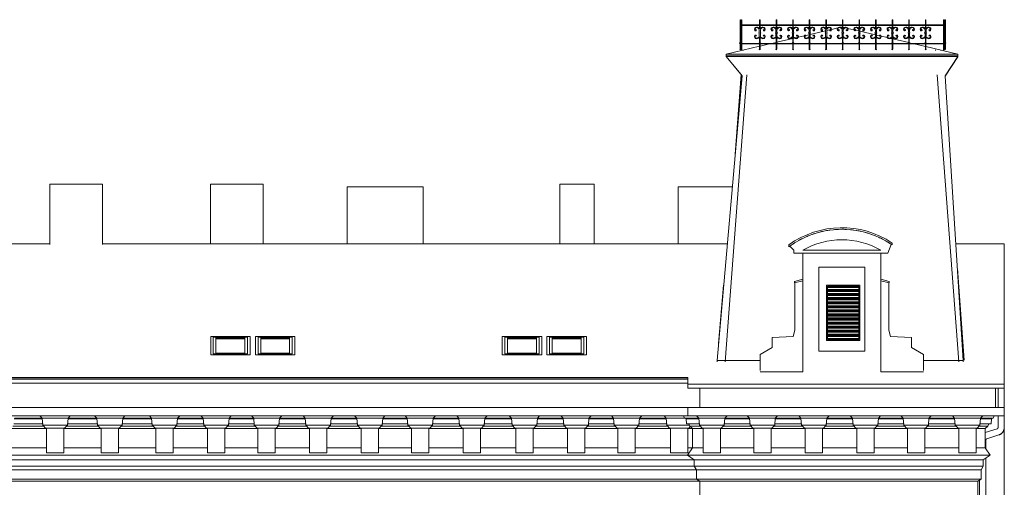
# Model space of a CAD drawing. Header units: metres. Extents: x -1.8 to 41.7, y -0.9 to 24.3.
# Tile 28 of 28: x 21.1 to 39.8, y 15.3 to 24.2. Entities that reach past the tile are written whole.
import ezdxf

# ---------------------------------------------------------------- set-up
doc = ezdxf.new("R2010")
doc.units = ezdxf.units.M
doc.layers.add('AV-STAVBA', color=7, linetype='Continuous', lineweight=18)

# ---------------------------------------------------------------- blocks, each defined once
blk = doc.blocks.new('WI_1_střešní - 750x1150-1468877-Pohled JV')
at = {"layer": 'AV-STAVBA'}
for p, q in [((7.535, 18.209), (7.535, 17.862)), ((8.285, 18.209), (7.535, 18.209)), ((7.585, 17.877), (7.585, 18.194)), ((7.585, 18.194), (8.235, 18.194)), ((8.235, 18.194), (7.585, 18.194)), ((7.585, 18.194), (7.585, 17.877)), ((7.635, 17.892), (7.635, 18.179)), ((7.635, 18.179), (8.185, 18.179)), ((8.185, 18.164), (7.635, 18.164)), ((8.185, 18.179), (8.185, 17.892)), ((8.235, 18.194), (8.235, 17.877)), ((8.235, 17.877), (8.235, 18.194)), ((8.285, 17.862), (8.285, 18.209)), ((7.535, 17.862), (8.285, 17.862)), ((8.235, 17.877), (7.585, 17.877)), ((7.585, 17.877), (8.235, 17.877)), ((8.185, 17.892), (7.635, 17.892))]:
    blk.add_line(p, q, dxfattribs=at)
blk = doc.blocks.new('GM_Detový svod_04 - GM_Detový svod_04-1507001-Pohled JV')
at = {"layer": 'AV-STAVBA'}
for p, q in [((39.647, 17.224), (39.647, 17.174)), ((39.707, 17.224), (39.647, 17.224)), ((39.765, 17.224), (39.707, 17.224)), ((39.767, 17.224), (39.765, 17.224)), ((39.767, 17.174), (39.767, 17.224)), ((39.647, 17.101), (39.647, 16.86)), ((39.767, 16.55), (39.767, 17.101)), ((39.647, 16.7), (39.647, 16.55)), ((39.629, 16.453), (39.405, 16.382)), ((39.433, 16.265), (39.665, 16.339)), ((39.416, 16.076), (39.416, 16.241)), ((39.416, 10.935), (39.416, 15.899)), ((39.296, 15.478), (39.296, 10.935))]:
    blk.add_line(p, q, dxfattribs=at)
at = {"layer": 'AV-STAVBA', "flags": 128}
for points in [[(39.647, 17.174), (39.647, 17.171), (39.647, 17.168), (39.647, 17.164), (39.647, 17.161), (39.647, 17.158), (39.647, 17.154), (39.647, 17.151), (39.647, 17.148), (39.647, 17.144), (39.647, 17.141), (39.647, 17.138), (39.647, 17.135), (39.647, 17.132), (39.647, 17.129), (39.647, 17.126), (39.647, 17.124), (39.647, 17.121), (39.647, 17.118), (39.647, 17.116), (39.647, 17.113), (39.647, 17.111), (39.647, 17.109), (39.647, 17.107), (39.647, 17.105), (39.647, 17.103), (39.647, 17.101)], [(39.767, 17.101), (39.767, 17.103), (39.767, 17.105), (39.767, 17.107), (39.767, 17.109), (39.767, 17.111), (39.767, 17.114), (39.767, 17.116), (39.767, 17.119), (39.767, 17.121), (39.767, 17.124), (39.767, 17.127), (39.767, 17.13), (39.767, 17.132), (39.767, 17.135), (39.767, 17.138), (39.767, 17.142), (39.767, 17.145), (39.767, 17.148), (39.767, 17.151), (39.767, 17.154), (39.767, 17.158), (39.767, 17.161), (39.767, 17.165), (39.767, 17.168), (39.767, 17.171), (39.767, 17.174)], [(39.647, 16.477), (39.647, 16.476), (39.647, 16.475), (39.646, 16.474), (39.646, 16.473), (39.646, 16.472), (39.646, 16.471), (39.646, 16.47), (39.645, 16.469), (39.645, 16.468), (39.645, 16.467), (39.644, 16.466), (39.644, 16.466), (39.643, 16.465), (39.643, 16.464), (39.642, 16.463), (39.642, 16.462), (39.641, 16.461), (39.64, 16.461), (39.64, 16.46), (39.639, 16.459), (39.638, 16.458), (39.638, 16.458), (39.637, 16.457), (39.636, 16.457), (39.635, 16.456), (39.634, 16.456), (39.633, 16.455), (39.633, 16.455), (39.632, 16.454), (39.631, 16.454), (39.63, 16.453), (39.629, 16.453)], [(39.647, 16.477), (39.647, 16.48), (39.647, 16.484), (39.647, 16.487), (39.647, 16.491), (39.647, 16.494), (39.647, 16.497), (39.647, 16.501), (39.647, 16.504), (39.647, 16.507), (39.647, 16.51), (39.647, 16.513), (39.647, 16.516), (39.647, 16.519), (39.647, 16.522), (39.647, 16.525), (39.647, 16.528), (39.647, 16.531), (39.647, 16.533), (39.647, 16.536), (39.647, 16.538), (39.647, 16.54), (39.647, 16.543), (39.647, 16.545), (39.647, 16.547), (39.647, 16.549), (39.647, 16.55)], [(39.665, 16.339), (39.671, 16.341), (39.676, 16.343), (39.682, 16.345), (39.687, 16.348), (39.692, 16.35), (39.697, 16.353), (39.702, 16.356), (39.707, 16.36), (39.711, 16.363), (39.716, 16.367), (39.72, 16.371), (39.724, 16.375), (39.728, 16.379), (39.732, 16.383), (39.736, 16.388), (39.739, 16.392), (39.743, 16.397), (39.746, 16.402), (39.749, 16.407), (39.751, 16.412), (39.754, 16.417), (39.756, 16.423), (39.758, 16.428), (39.76, 16.434), (39.762, 16.439), (39.763, 16.445), (39.764, 16.451), (39.765, 16.456), (39.766, 16.462), (39.766, 16.468), (39.767, 16.474), (39.767, 16.477)], [(39.665, 16.341), (39.67, 16.343), (39.676, 16.345), (39.681, 16.347), (39.686, 16.349), (39.691, 16.352), (39.696, 16.355), (39.701, 16.358), (39.706, 16.361), (39.71, 16.365), (39.715, 16.368), (39.719, 16.372), (39.723, 16.376), (39.727, 16.38), (39.731, 16.385), (39.734, 16.389), (39.738, 16.394), (39.741, 16.398), (39.744, 16.403), (39.747, 16.408), (39.75, 16.413), (39.752, 16.418), (39.754, 16.424), (39.756, 16.429), (39.758, 16.434), (39.76, 16.44), (39.761, 16.445), (39.762, 16.451), (39.763, 16.457), (39.764, 16.462), (39.764, 16.468), (39.765, 16.474), (39.765, 16.477)], [(39.767, 16.55), (39.767, 16.548), (39.767, 16.547), (39.767, 16.545), (39.767, 16.542), (39.767, 16.54), (39.767, 16.538), (39.767, 16.535), (39.767, 16.533), (39.767, 16.53), (39.767, 16.528), (39.767, 16.525), (39.767, 16.522), (39.767, 16.519), (39.767, 16.516), (39.767, 16.513), (39.767, 16.51), (39.767, 16.507), (39.767, 16.504), (39.767, 16.5), (39.767, 16.497), (39.767, 16.494), (39.767, 16.49), (39.767, 16.487), (39.767, 16.484), (39.767, 16.48), (39.767, 16.477)], [(39.416, 16.241), (39.416, 16.242), (39.416, 16.243), (39.416, 16.244), (39.416, 16.245), (39.416, 16.246), (39.417, 16.247), (39.417, 16.248), (39.417, 16.249), (39.417, 16.25), (39.418, 16.251), (39.418, 16.252), (39.419, 16.253), (39.419, 16.254), (39.42, 16.255), (39.42, 16.256), (39.421, 16.256), (39.421, 16.257), (39.422, 16.258), (39.423, 16.259), (39.423, 16.259), (39.424, 16.26), (39.425, 16.261), (39.426, 16.261), (39.427, 16.262), (39.427, 16.262), (39.428, 16.263), (39.429, 16.263), (39.43, 16.264), (39.431, 16.264), (39.432, 16.265), (39.433, 16.265), (39.433, 16.265)]]:
    blk.add_lwpolyline(points, dxfattribs=at)
blk = doc.blocks.new('Railing - BA_Kovaný sloupek_střecha-1527300-Pohled JV')
at = {"layer": 'AV-STAVBA'}
for p, q in [((4.488, 24.3), (4.478, 24.3)), ((4.478, 24.3), (4.478, 24.2)), ((4.478, 24.19), (4.478, 24.128)), ((4.488, 24.2), (4.488, 24.3)), ((4.488, 24.128), (4.488, 24.19)), ((4.419, 24.108), (4.408, 24.112)), ((4.408, 23.988), (4.419, 23.992)), ((4.469, 24.055), (4.465, 24.05)), ((4.465, 24.05), (4.469, 24.045)), ((4.473, 24.055), (4.469, 24.055)), ((4.469, 24.045), (4.473, 24.045)), ((4.473, 24.117), (4.473, 24.055)), ((4.473, 24.045), (4.473, 23.983)), ((4.478, 23.972), (4.478, 23.86)), ((4.488, 23.86), (4.488, 23.972)), ((4.493, 24.055), (4.493, 24.117)), ((4.496, 24.055), (4.493, 24.055)), ((4.493, 23.983), (4.493, 24.045)), ((4.493, 24.045), (4.496, 24.045)), ((4.501, 24.05), (4.496, 24.055)), ((4.496, 24.045), (4.501, 24.05)), ((4.558, 24.112), (4.546, 24.108)), ((4.546, 23.992), (4.558, 23.988)), ((4.474, 23.86), (4.47, 23.855)), ((4.47, 23.855), (4.474, 23.85)), ((4.478, 23.86), (4.474, 23.86)), ((4.478, 23.84), (4.478, 23.75)), ((4.491, 23.86), (4.488, 23.86)), ((4.488, 23.75), (4.488, 23.84)), ((4.496, 23.855), (4.491, 23.86)), ((4.491, 23.85), (4.496, 23.855)), ((4.478, 23.75), (4.472, 23.747)), ((4.472, 23.747), (4.478, 23.741)), ((4.478, 23.741), (4.473, 23.739)), ((4.473, 23.739), (4.483, 23.729)), ((4.483, 23.729), (4.492, 23.739)), ((4.493, 23.747), (4.488, 23.75)), ((4.488, 23.741), (4.493, 23.747)), ((4.492, 23.739), (4.488, 23.741))]:
    blk.add_line(p, q, dxfattribs=at)
for centre, radius, start, end in [((4.42, 24.12), 0.0401, 86.5286, 213.3212), ((4.42, 24.12), 0.0301, 86.5286, 213.3212), ((4.418, 24.089), 0.061, 27.1606, 86.5286), ((4.418, 24.089), 0.071, 33.3985, 86.5286), ((4.547, 24.089), 0.071, 93.4714, 146.6015), ((4.547, 24.089), 0.061, 93.4714, 152.8394), ((4.545, 24.12), 0.0401, 326.6788, 93.4714), ((4.545, 24.12), 0.0301, 326.6788, 93.4714), ((4.42, 23.98), 0.0401, 146.6788, 273.4714), ((4.401, 24.108), 0.0175, 213.3212, 0), ((4.401, 23.992), 0.0175, 0, 146.6788), ((4.42, 23.98), 0.0301, 146.6788, 273.4714), ((4.401, 24.108), 0.0075, 213.3212, 31.6188), ((4.401, 23.992), 0.0075, 328.3812, 146.6788), ((4.418, 24.011), 0.061, 273.4714, 332.8394), ((4.418, 24.011), 0.071, 273.4714, 326.6015), ((4.547, 24.011), 0.071, 213.3985, 266.5286), ((4.547, 24.011), 0.061, 207.1606, 266.5286), ((4.545, 23.98), 0.0401, 266.5286, 33.3212), ((4.545, 23.98), 0.0301, 266.5286, 33.3212), ((4.564, 24.108), 0.0175, 180, 326.6788), ((4.564, 23.992), 0.0175, 33.3212, 180), ((4.564, 24.108), 0.0075, 148.3812, 326.6788), ((4.564, 23.992), 0.0075, 33.3212, 211.6188)]:
    blk.add_arc(centre, radius, start, end, dxfattribs=at)
blk = doc.blocks.new('Railing - BA_Kovaný sloupek_střecha-V1-Pohled JV')
at = {"layer": 'AV-STAVBA'}
for p, q in [((4.824, 24.2), (4.824, 24.3)), ((4.834, 24.3), (4.824, 24.3)), ((4.824, 24.16), (4.824, 24.19)), ((4.834, 24.16), (4.824, 24.16)), ((4.824, 24.16), (4.824, 24.098)), ((4.834, 24.3), (4.834, 24.2)), ((4.834, 24.19), (4.834, 24.16)), ((4.834, 24.098), (4.834, 24.16)), ((4.824, 24.098), (4.824, 24.09)), ((4.824, 24.055), (4.824, 24.091)), ((4.824, 24.09), (4.834, 24.09)), ((4.824, 24.05), (4.824, 24.055)), ((4.834, 24.055), (4.824, 24.055)), ((4.824, 24.045), (4.824, 24.05)), ((4.834, 24.05), (4.824, 24.05)), ((4.824, 24.009), (4.824, 24.045)), ((4.834, 24.045), (4.824, 24.045)), ((4.834, 24.01), (4.824, 24.01)), ((4.824, 24.01), (4.824, 24.002)), ((4.824, 24.002), (4.824, 23.94)), ((4.834, 24.09), (4.834, 24.098)), ((4.834, 24.091), (4.834, 24.055)), ((4.834, 24.055), (4.834, 24.05)), ((4.834, 24.05), (4.834, 24.045)), ((4.834, 24.045), (4.834, 24.009)), ((4.834, 24.002), (4.834, 24.01)), ((4.834, 23.94), (4.834, 24.002)), ((4.824, 23.94), (4.834, 23.94)), ((4.824, 23.86), (4.824, 23.94)), ((4.824, 23.855), (4.824, 23.86)), ((4.834, 23.86), (4.824, 23.86)), ((4.824, 23.85), (4.824, 23.855)), ((4.834, 23.855), (4.824, 23.855)), ((4.824, 23.75), (4.824, 23.84)), ((4.834, 23.94), (4.834, 23.86)), ((4.834, 23.86), (4.834, 23.855)), ((4.834, 23.855), (4.834, 23.85)), ((4.834, 23.84), (4.834, 23.75)), ((4.824, 23.747), (4.824, 23.75)), ((4.834, 23.75), (4.824, 23.75)), ((4.824, 23.741), (4.824, 23.747)), ((4.834, 23.747), (4.824, 23.747)), ((4.824, 23.739), (4.824, 23.741)), ((4.834, 23.741), (4.824, 23.741)), ((4.824, 23.729), (4.824, 23.739)), ((4.834, 23.739), (4.824, 23.739)), ((4.834, 23.729), (4.824, 23.729)), ((4.834, 23.75), (4.834, 23.747)), ((4.834, 23.747), (4.834, 23.741)), ((4.834, 23.741), (4.834, 23.739)), ((4.834, 23.739), (4.834, 23.729))]:
    blk.add_line(p, q, dxfattribs=at)
blk = doc.blocks.new('Railing - BA_Kovaný sloupek_střecha_roh-1531454-Pohled JV')
at = {"layer": 'AV-STAVBA'}
for p, q in [((4.859, 24.3), (4.849, 24.3)), ((4.849, 24.3), (4.849, 24.081)), ((4.859, 24.081), (4.859, 24.3)), ((4.849, 24.081), (4.849, 23.86)), ((4.859, 23.86), (4.859, 24.081)), ((4.845, 23.86), (4.841, 23.855)), ((4.841, 23.855), (4.845, 23.85)), ((4.849, 23.86), (4.845, 23.86)), ((4.845, 23.85), (4.849, 23.85)), ((4.849, 23.85), (4.849, 23.75)), ((4.862, 23.86), (4.859, 23.86)), ((4.859, 23.75), (4.859, 23.85)), ((4.859, 23.85), (4.862, 23.85)), ((4.867, 23.855), (4.862, 23.86)), ((4.862, 23.85), (4.867, 23.855)), ((4.849, 23.75), (4.843, 23.747)), ((4.843, 23.747), (4.849, 23.741)), ((4.849, 23.741), (4.844, 23.739)), ((4.844, 23.739), (4.854, 23.729)), ((4.854, 23.729), (4.863, 23.739)), ((4.864, 23.747), (4.859, 23.75)), ((4.859, 23.741), (4.864, 23.747)), ((4.863, 23.739), (4.859, 23.741))]:
    blk.add_line(p, q, dxfattribs=at)
blk = doc.blocks.new('Railing - BA_Kovaný sloupek_střecha_roh-V2-Pohled JV')
at = {"layer": 'AV-STAVBA'}
for p, q in [((0.982, 24.081), (0.982, 24.3)), ((0.992, 24.3), (0.982, 24.3)), ((0.992, 24.3), (0.992, 24.081)), ((0.982, 23.86), (0.982, 24.081)), ((0.992, 24.081), (0.992, 23.86)), ((0.982, 23.855), (0.982, 23.86)), ((0.982, 23.86), (0.992, 23.86)), ((0.982, 23.85), (0.982, 23.855)), ((0.982, 23.855), (0.992, 23.855)), ((0.982, 23.75), (0.982, 23.85)), ((0.982, 23.85), (0.992, 23.85)), ((0.992, 23.86), (0.992, 23.855)), ((0.992, 23.855), (0.992, 23.85)), ((0.992, 23.85), (0.992, 23.75)), ((0.982, 23.747), (0.982, 23.75)), ((0.982, 23.75), (0.992, 23.75)), ((0.982, 23.741), (0.982, 23.747)), ((0.982, 23.747), (0.992, 23.747)), ((0.982, 23.739), (0.982, 23.741)), ((0.982, 23.741), (0.992, 23.741)), ((0.982, 23.729), (0.982, 23.739)), ((0.982, 23.739), (0.992, 23.739)), ((0.982, 23.729), (0.992, 23.729)), ((0.992, 23.75), (0.992, 23.747)), ((0.992, 23.747), (0.992, 23.741)), ((0.992, 23.741), (0.992, 23.739)), ((0.992, 23.739), (0.992, 23.729))]:
    blk.add_line(p, q, dxfattribs=at)
blk = doc.blocks.new('Railing - BA_Kovaný sloupek_střecha_roh-V3-Pohled JV')
at = {"layer": 'AV-STAVBA'}
for p, q in [((0.967, 24.3), (0.957, 24.3)), ((0.957, 24.3), (0.957, 24.081)), ((0.967, 24.081), (0.967, 24.3)), ((0.957, 24.081), (0.957, 23.86)), ((0.967, 23.86), (0.967, 24.081)), ((0.953, 23.86), (0.949, 23.855)), ((0.949, 23.855), (0.953, 23.85)), ((0.957, 23.86), (0.953, 23.86)), ((0.953, 23.85), (0.957, 23.85)), ((0.957, 23.85), (0.957, 23.75)), ((0.97, 23.86), (0.967, 23.86)), ((0.967, 23.85), (0.97, 23.85)), ((0.967, 23.75), (0.967, 23.85)), ((0.975, 23.855), (0.97, 23.86)), ((0.97, 23.85), (0.975, 23.855)), ((0.957, 23.75), (0.951, 23.747)), ((0.951, 23.747), (0.957, 23.741)), ((0.957, 23.741), (0.952, 23.739)), ((0.952, 23.739), (0.962, 23.729)), ((0.962, 23.729), (0.971, 23.739)), ((0.972, 23.747), (0.967, 23.75)), ((0.967, 23.741), (0.972, 23.747)), ((0.971, 23.739), (0.967, 23.741))]:
    blk.add_line(p, q, dxfattribs=at)
blk = doc.blocks.new('Railing - Railing-1527304-Pohled JV')
at = {"layer": 'AV-STAVBA'}
for p, q in [((34.76, 24.11), (34.76, 24.12)), ((34.76, 24.12), (34.77, 24.12)), ((34.77, 24.11), (34.76, 24.11)), ((34.78, 24.12), (38.632, 24.12)), ((38.632, 24.11), (34.78, 24.11)), ((38.632, 24.12), (38.632, 24.11)), ((34.76, 23.76), (34.76, 23.77)), ((34.76, 23.77), (34.77, 23.77)), ((34.78, 23.77), (38.632, 23.77)), ((38.632, 23.77), (38.632, 23.76)), ((34.77, 23.76), (34.76, 23.76)), ((38.632, 23.76), (34.78, 23.76))]:
    blk.add_line(p, q, dxfattribs=at)
for name, p in [('Railing - BA_Kovaný sloupek_střecha_roh-V3-Pohled JV', (33.788, -0.08)), ('Railing - BA_Kovaný sloupek_střecha_roh-V2-Pohled JV', (33.788, -0.08)), ('Railing - BA_Kovaný sloupek_střecha-1527300-Pohled JV', (30.638, -0.08)), ('Railing - BA_Kovaný sloupek_střecha-1527300-Pohled JV', (30.953, -0.08)), ('Railing - BA_Kovaný sloupek_střecha-1527300-Pohled JV', (31.268, -0.08)), ('Railing - BA_Kovaný sloupek_střecha-1527300-Pohled JV', (31.583, -0.08)), ('Railing - BA_Kovaný sloupek_střecha-1527300-Pohled JV', (31.898, -0.08)), ('Railing - BA_Kovaný sloupek_střecha-1527300-Pohled JV', (32.213, -0.08)), ('Railing - BA_Kovaný sloupek_střecha-1527300-Pohled JV', (32.528, -0.08)), ('Railing - BA_Kovaný sloupek_střecha-1527300-Pohled JV', (32.843, -0.08)), ('Railing - BA_Kovaný sloupek_střecha-1527300-Pohled JV', (33.158, -0.08)), ('Railing - BA_Kovaný sloupek_střecha-1527300-Pohled JV', (33.473, -0.08)), ('Railing - BA_Kovaný sloupek_střecha-1527300-Pohled JV', (33.788, -0.08)), ('Railing - BA_Kovaný sloupek_střecha-V1-Pohled JV', (33.788, -0.08)), ('Railing - BA_Kovaný sloupek_střecha_roh-1531454-Pohled JV', (33.788, -0.08))]:
    blk.add_blockref(name, p)
blk = doc.blocks.new('Střešní římsa - Střešní římsa-1636696-Pohled JV')
at = {"layer": 'AV-STAVBA'}
for p, q in [((21.481, 16.659), (20.955, 16.659)), ((21.44, 16.7), (21.482, 16.658)), ((21.482, 16.658), (21.974, 16.658)), ((21.482, 16.658), (21.494, 16.523)), ((21.974, 16.658), (21.962, 16.523)), ((22.016, 16.7), (21.974, 16.658)), ((22.521, 16.659), (21.975, 16.659)), ((22.48, 16.7), (22.522, 16.658)), ((22.522, 16.658), (23.014, 16.658)), ((22.522, 16.658), (22.534, 16.523)), ((23.014, 16.658), (23.002, 16.523)), ((23.056, 16.7), (23.014, 16.658)), ((23.561, 16.659), (23.015, 16.659)), ((23.52, 16.7), (23.562, 16.658)), ((23.562, 16.658), (24.054, 16.658)), ((23.562, 16.658), (23.574, 16.523)), ((24.054, 16.658), (24.042, 16.523)), ((24.096, 16.7), (24.054, 16.658)), ((24.541, 16.659), (24.055, 16.659)), ((24.5, 16.7), (24.542, 16.658)), ((24.542, 16.658), (25.034, 16.658)), ((24.542, 16.658), (24.554, 16.523)), ((25.034, 16.658), (25.022, 16.523)), ((25.076, 16.7), (25.034, 16.658)), ((25.501, 16.659), (25.035, 16.659)), ((25.46, 16.7), (25.502, 16.658)), ((25.502, 16.658), (25.994, 16.658)), ((25.502, 16.658), (25.514, 16.523)), ((25.994, 16.658), (25.982, 16.523)), ((26.036, 16.7), (25.994, 16.658)), ((26.481, 16.659), (25.995, 16.659)), ((26.44, 16.7), (26.482, 16.658)), ((26.482, 16.658), (26.974, 16.658)), ((26.482, 16.658), (26.494, 16.523)), ((26.974, 16.658), (26.962, 16.523)), ((27.016, 16.7), (26.974, 16.658)), ((27.461, 16.659), (26.975, 16.659)), ((27.42, 16.7), (27.462, 16.658)), ((27.462, 16.658), (27.954, 16.658)), ((27.462, 16.658), (27.474, 16.523)), ((27.954, 16.658), (27.942, 16.523)), ((27.996, 16.7), (27.954, 16.658)), ((28.421, 16.659), (27.955, 16.659)), ((28.38, 16.7), (28.422, 16.658)), ((28.422, 16.658), (28.914, 16.658)), ((28.422, 16.658), (28.434, 16.523)), ((28.914, 16.658), (28.902, 16.523)), ((28.956, 16.7), (28.914, 16.658)), ((29.401, 16.659), (28.915, 16.659)), ((29.36, 16.7), (29.402, 16.658)), ((29.402, 16.658), (29.894, 16.658)), ((29.402, 16.658), (29.414, 16.523)), ((29.894, 16.658), (29.882, 16.523)), ((29.936, 16.7), (29.894, 16.658)), ((30.401, 16.659), (29.895, 16.659)), ((30.36, 16.7), (30.402, 16.658)), ((30.402, 16.658), (30.894, 16.658)), ((30.402, 16.658), (30.414, 16.523)), ((30.894, 16.658), (30.882, 16.523)), ((30.936, 16.7), (30.894, 16.658)), ((31.381, 16.659), (30.895, 16.659)), ((31.34, 16.7), (31.382, 16.658)), ((31.382, 16.658), (31.874, 16.658)), ((31.382, 16.658), (31.394, 16.523)), ((31.874, 16.658), (31.862, 16.523)), ((31.916, 16.7), (31.874, 16.658)), ((32.341, 16.659), (31.875, 16.659)), ((32.3, 16.7), (32.342, 16.658)), ((32.342, 16.658), (32.834, 16.658)), ((32.342, 16.658), (32.354, 16.523)), ((32.834, 16.658), (32.822, 16.523)), ((32.876, 16.7), (32.834, 16.658)), ((33.341, 16.659), (32.835, 16.659)), ((33.3, 16.7), (33.342, 16.658)), ((33.342, 16.658), (33.354, 16.523)), ((33.342, 16.658), (33.691, 16.658)), ((33.688, 16.659), (33.669, 16.7)), ((33.718, 16.642), (33.688, 16.659)), ((33.961, 16.659), (33.688, 16.659)), ((33.92, 16.7), (33.963, 16.658)), ((33.963, 16.658), (34.454, 16.658)), ((33.963, 16.658), (33.975, 16.523)), ((34.454, 16.658), (34.443, 16.523)), ((34.497, 16.7), (34.454, 16.658)), ((34.921, 16.659), (34.456, 16.659)), ((34.88, 16.7), (34.923, 16.658)), ((34.923, 16.658), (35.414, 16.658)), ((34.923, 16.658), (34.935, 16.523)), ((35.414, 16.658), (35.403, 16.523)), ((35.457, 16.7), (35.414, 16.658)), ((35.901, 16.659), (35.416, 16.659)), ((35.86, 16.7), (35.903, 16.658)), ((35.903, 16.658), (36.394, 16.658)), ((35.903, 16.658), (35.915, 16.523)), ((36.394, 16.658), (36.383, 16.523)), ((36.437, 16.7), (36.394, 16.658)), ((36.881, 16.659), (36.396, 16.659)), ((36.84, 16.7), (36.883, 16.658)), ((36.883, 16.658), (37.374, 16.658)), ((36.883, 16.658), (36.895, 16.523)), ((37.374, 16.658), (37.363, 16.523)), ((37.417, 16.7), (37.374, 16.658)), ((37.841, 16.659), (37.376, 16.659)), ((37.8, 16.7), (37.843, 16.658)), ((37.843, 16.658), (38.334, 16.658)), ((37.843, 16.658), (37.855, 16.523)), ((38.334, 16.658), (38.323, 16.523)), ((38.377, 16.7), (38.334, 16.658)), ((38.821, 16.659), (38.336, 16.659)), ((38.78, 16.7), (38.823, 16.658)), ((38.823, 16.658), (39.314, 16.658)), ((38.823, 16.658), (38.835, 16.523)), ((39.314, 16.658), (39.303, 16.523)), ((39.357, 16.7), (39.314, 16.658)), ((39.556, 16.659), (39.316, 16.659)), ((39.525, 16.642), (39.556, 16.659)), ((39.556, 16.659), (39.575, 16.7)), ((21.511, 16.506), (20.925, 16.506)), ((20.944, 16.547), (21.492, 16.547)), ((21.484, 16.642), (20.952, 16.642)), ((21.494, 16.523), (21.962, 16.523)), ((21.494, 16.523), (21.547, 16.47)), ((21.909, 16.47), (21.547, 16.47)), ((21.563, 16.366), (21.563, 16.47)), ((21.893, 16.47), (21.893, 16.366)), ((21.962, 16.523), (21.909, 16.47)), ((22.551, 16.506), (21.945, 16.506)), ((21.964, 16.547), (22.532, 16.547)), ((22.524, 16.642), (21.972, 16.642)), ((22.534, 16.523), (23.002, 16.523)), ((22.534, 16.523), (22.587, 16.47)), ((22.949, 16.47), (22.587, 16.47)), ((22.603, 16.366), (22.603, 16.47)), ((22.933, 16.47), (22.933, 16.366)), ((23.002, 16.523), (22.949, 16.47)), ((23.591, 16.506), (22.985, 16.506)), ((23.004, 16.547), (23.572, 16.547)), ((23.564, 16.642), (23.012, 16.642)), ((23.574, 16.523), (24.042, 16.523)), ((23.574, 16.523), (23.627, 16.47)), ((23.989, 16.47), (23.627, 16.47)), ((23.643, 16.366), (23.643, 16.47)), ((23.973, 16.47), (23.973, 16.366)), ((24.042, 16.523), (23.989, 16.47)), ((24.571, 16.506), (24.025, 16.506)), ((24.044, 16.547), (24.552, 16.547)), ((24.544, 16.642), (24.052, 16.642)), ((24.554, 16.523), (25.022, 16.523)), ((24.554, 16.523), (24.607, 16.47)), ((24.969, 16.47), (24.607, 16.47)), ((24.623, 16.366), (24.623, 16.47)), ((24.953, 16.47), (24.953, 16.366)), ((25.022, 16.523), (24.969, 16.47)), ((25.531, 16.506), (25.005, 16.506)), ((25.024, 16.547), (25.512, 16.547)), ((25.504, 16.642), (25.032, 16.642)), ((25.514, 16.523), (25.982, 16.523)), ((25.514, 16.523), (25.567, 16.47)), ((25.929, 16.47), (25.567, 16.47)), ((25.583, 16.366), (25.583, 16.47)), ((25.913, 16.47), (25.913, 16.366)), ((25.982, 16.523), (25.929, 16.47)), ((26.511, 16.506), (25.965, 16.506)), ((25.984, 16.547), (26.492, 16.547)), ((26.484, 16.642), (25.992, 16.642)), ((26.494, 16.523), (26.962, 16.523)), ((26.494, 16.523), (26.547, 16.47)), ((26.909, 16.47), (26.547, 16.47)), ((26.563, 16.366), (26.563, 16.47)), ((26.893, 16.47), (26.893, 16.366)), ((26.962, 16.523), (26.909, 16.47)), ((27.491, 16.506), (26.945, 16.506)), ((26.964, 16.547), (27.472, 16.547)), ((27.464, 16.642), (26.972, 16.642)), ((27.474, 16.523), (27.942, 16.523)), ((27.474, 16.523), (27.527, 16.47)), ((27.889, 16.47), (27.527, 16.47)), ((27.543, 16.366), (27.543, 16.47)), ((27.873, 16.47), (27.873, 16.366)), ((27.942, 16.523), (27.889, 16.47)), ((28.451, 16.506), (27.925, 16.506)), ((27.944, 16.547), (28.432, 16.547)), ((28.424, 16.642), (27.952, 16.642)), ((28.434, 16.523), (28.902, 16.523)), ((28.434, 16.523), (28.487, 16.47)), ((28.849, 16.47), (28.487, 16.47)), ((28.503, 16.366), (28.503, 16.47)), ((28.833, 16.47), (28.833, 16.366)), ((28.902, 16.523), (28.849, 16.47)), ((29.431, 16.506), (28.885, 16.506)), ((28.904, 16.547), (29.412, 16.547)), ((29.404, 16.642), (28.912, 16.642)), ((29.414, 16.523), (29.882, 16.523)), ((29.414, 16.523), (29.467, 16.47)), ((29.829, 16.47), (29.467, 16.47)), ((29.483, 16.366), (29.483, 16.47)), ((29.813, 16.47), (29.813, 16.366)), ((29.882, 16.523), (29.829, 16.47)), ((30.431, 16.506), (29.865, 16.506)), ((29.884, 16.547), (30.412, 16.547)), ((30.404, 16.642), (29.892, 16.642)), ((30.414, 16.523), (30.882, 16.523)), ((30.414, 16.523), (30.467, 16.47)), ((30.829, 16.47), (30.467, 16.47)), ((30.483, 16.366), (30.483, 16.47)), ((30.813, 16.47), (30.813, 16.366)), ((30.882, 16.523), (30.829, 16.47)), ((31.411, 16.506), (30.865, 16.506)), ((30.884, 16.547), (31.392, 16.547)), ((31.384, 16.642), (30.892, 16.642)), ((31.394, 16.523), (31.862, 16.523)), ((31.394, 16.523), (31.447, 16.47)), ((31.809, 16.47), (31.447, 16.47)), ((31.463, 16.366), (31.463, 16.47)), ((31.793, 16.47), (31.793, 16.366)), ((31.862, 16.523), (31.809, 16.47)), ((32.371, 16.506), (31.845, 16.506)), ((31.864, 16.547), (32.352, 16.547)), ((32.344, 16.642), (31.872, 16.642)), ((32.354, 16.523), (32.822, 16.523)), ((32.354, 16.523), (32.407, 16.47)), ((32.769, 16.47), (32.407, 16.47)), ((32.423, 16.366), (32.423, 16.47)), ((32.753, 16.47), (32.753, 16.366)), ((32.822, 16.523), (32.769, 16.47)), ((33.371, 16.506), (32.805, 16.506)), ((32.824, 16.547), (33.352, 16.547)), ((33.344, 16.642), (32.832, 16.642)), ((33.354, 16.523), (33.783, 16.523)), ((33.354, 16.523), (33.407, 16.47)), ((33.769, 16.47), (33.407, 16.47)), ((33.423, 16.366), (33.423, 16.47)), ((33.727, 16.547), (33.718, 16.642)), ((33.964, 16.642), (33.718, 16.642)), ((33.727, 16.547), (33.972, 16.547)), ((33.753, 16.47), (33.753, 16.366)), ((33.798, 16.499), (33.769, 16.47)), ((33.791, 16.506), (33.772, 16.547)), ((33.839, 16.458), (33.791, 16.506)), ((33.991, 16.506), (33.791, 16.506)), ((33.975, 16.523), (34.443, 16.523)), ((33.975, 16.523), (34.028, 16.47)), ((34.389, 16.47), (34.028, 16.47)), ((34.044, 16.366), (34.044, 16.47)), ((34.374, 16.47), (34.374, 16.366)), ((34.443, 16.523), (34.389, 16.47)), ((34.951, 16.506), (34.426, 16.506)), ((34.445, 16.547), (34.932, 16.547)), ((34.924, 16.642), (34.453, 16.642)), ((34.935, 16.523), (35.403, 16.523)), ((34.935, 16.523), (34.988, 16.47)), ((35.349, 16.47), (34.988, 16.47)), ((35.004, 16.366), (35.004, 16.47)), ((35.334, 16.47), (35.334, 16.366)), ((35.403, 16.523), (35.349, 16.47)), ((35.931, 16.506), (35.386, 16.506)), ((35.405, 16.547), (35.912, 16.547)), ((35.904, 16.642), (35.413, 16.642)), ((35.915, 16.523), (36.383, 16.523)), ((35.915, 16.523), (35.968, 16.47)), ((36.329, 16.47), (35.968, 16.47)), ((35.984, 16.366), (35.984, 16.47)), ((36.314, 16.47), (36.314, 16.366)), ((36.383, 16.523), (36.329, 16.47)), ((36.911, 16.506), (36.366, 16.506)), ((36.385, 16.547), (36.892, 16.547)), ((36.884, 16.642), (36.393, 16.642)), ((36.895, 16.523), (37.363, 16.523)), ((36.895, 16.523), (36.948, 16.47)), ((37.309, 16.47), (36.948, 16.47)), ((36.964, 16.366), (36.964, 16.47)), ((37.294, 16.47), (37.294, 16.366)), ((37.363, 16.523), (37.309, 16.47)), ((37.871, 16.506), (37.346, 16.506)), ((37.365, 16.547), (37.852, 16.547)), ((37.844, 16.642), (37.373, 16.642)), ((37.855, 16.523), (38.323, 16.523)), ((37.855, 16.523), (37.908, 16.47)), ((38.269, 16.47), (37.908, 16.47)), ((37.924, 16.366), (37.924, 16.47)), ((38.254, 16.47), (38.254, 16.366)), ((38.323, 16.523), (38.269, 16.47)), ((38.851, 16.506), (38.306, 16.506)), ((38.325, 16.547), (38.832, 16.547)), ((38.824, 16.642), (38.333, 16.642)), ((38.835, 16.523), (39.303, 16.523)), ((38.835, 16.523), (38.888, 16.47)), ((39.249, 16.47), (38.888, 16.47)), ((38.904, 16.366), (38.904, 16.47)), ((39.234, 16.47), (39.234, 16.366)), ((39.303, 16.523), (39.249, 16.47)), ((39.453, 16.506), (39.286, 16.506)), ((39.305, 16.547), (39.517, 16.547)), ((39.525, 16.642), (39.313, 16.642)), ((39.405, 16.458), (39.453, 16.506)), ((39.453, 16.506), (39.472, 16.547)), ((39.517, 16.547), (39.525, 16.642)), ((21.563, 16.458), (20.873, 16.458)), ((21.563, 16.366), (21.563, 16.313)), ((21.563, 16.191), (21.563, 16.313)), ((22.603, 16.458), (21.893, 16.458)), ((21.893, 16.313), (21.893, 16.366)), ((21.893, 16.313), (21.893, 16.191)), ((22.603, 16.366), (22.603, 16.313)), ((22.603, 16.191), (22.603, 16.313)), ((23.643, 16.458), (22.933, 16.458)), ((22.933, 16.313), (22.933, 16.366)), ((22.933, 16.313), (22.933, 16.191)), ((23.643, 16.366), (23.643, 16.313)), ((23.643, 16.191), (23.643, 16.313)), ((24.623, 16.458), (23.973, 16.458)), ((23.973, 16.313), (23.973, 16.366)), ((23.973, 16.313), (23.973, 16.191)), ((24.623, 16.366), (24.623, 16.313)), ((24.623, 16.191), (24.623, 16.313)), ((25.583, 16.458), (24.953, 16.458)), ((24.953, 16.313), (24.953, 16.366)), ((24.953, 16.313), (24.953, 16.191)), ((25.583, 16.366), (25.583, 16.313)), ((25.583, 16.191), (25.583, 16.313)), ((26.563, 16.458), (25.913, 16.458)), ((25.913, 16.313), (25.913, 16.366)), ((25.913, 16.313), (25.913, 16.191)), ((26.563, 16.366), (26.563, 16.313)), ((26.563, 16.191), (26.563, 16.313)), ((27.543, 16.458), (26.893, 16.458)), ((26.893, 16.313), (26.893, 16.366)), ((26.893, 16.313), (26.893, 16.191)), ((27.543, 16.366), (27.543, 16.313)), ((27.543, 16.191), (27.543, 16.313)), ((28.503, 16.458), (27.873, 16.458)), ((27.873, 16.313), (27.873, 16.366)), ((27.873, 16.313), (27.873, 16.191)), ((28.503, 16.366), (28.503, 16.313)), ((28.503, 16.191), (28.503, 16.313)), ((29.483, 16.458), (28.833, 16.458)), ((28.833, 16.313), (28.833, 16.366)), ((28.833, 16.313), (28.833, 16.191)), ((29.483, 16.366), (29.483, 16.313)), ((29.483, 16.191), (29.483, 16.313)), ((30.483, 16.458), (29.813, 16.458)), ((29.813, 16.313), (29.813, 16.366)), ((29.813, 16.313), (29.813, 16.191)), ((30.483, 16.366), (30.483, 16.313)), ((30.483, 16.191), (30.483, 16.313)), ((31.463, 16.458), (30.813, 16.458)), ((30.813, 16.313), (30.813, 16.366)), ((30.813, 16.313), (30.813, 16.191)), ((31.463, 16.366), (31.463, 16.313)), ((31.463, 16.191), (31.463, 16.313)), ((32.423, 16.458), (31.793, 16.458)), ((31.793, 16.313), (31.793, 16.366)), ((31.793, 16.313), (31.793, 16.191)), ((32.423, 16.366), (32.423, 16.313)), ((32.423, 16.191), (32.423, 16.313)), ((33.423, 16.458), (32.753, 16.458)), ((32.753, 16.313), (32.753, 16.366)), ((32.753, 16.313), (32.753, 16.191)), ((33.423, 16.366), (33.423, 16.313)), ((33.423, 16.191), (33.423, 16.313)), ((33.839, 16.458), (33.753, 16.458)), ((33.753, 16.313), (33.753, 16.366)), ((33.753, 16.313), (33.753, 16.191)), ((33.839, 16.091), (33.839, 16.458)), ((34.044, 16.458), (33.839, 16.458)), ((34.044, 16.366), (34.044, 16.313)), ((34.044, 16.191), (34.044, 16.313)), ((35.004, 16.458), (34.374, 16.458)), ((34.374, 16.313), (34.374, 16.366)), ((34.374, 16.313), (34.374, 16.191)), ((35.004, 16.366), (35.004, 16.313)), ((35.004, 16.191), (35.004, 16.313)), ((35.984, 16.458), (35.334, 16.458)), ((35.334, 16.313), (35.334, 16.366)), ((35.334, 16.313), (35.334, 16.191)), ((35.984, 16.366), (35.984, 16.313)), ((35.984, 16.191), (35.984, 16.313)), ((36.964, 16.458), (36.314, 16.458)), ((36.314, 16.313), (36.314, 16.366)), ((36.314, 16.313), (36.314, 16.191)), ((36.964, 16.366), (36.964, 16.313)), ((36.964, 16.191), (36.964, 16.313)), ((37.924, 16.458), (37.294, 16.458)), ((37.294, 16.313), (37.294, 16.366)), ((37.294, 16.313), (37.294, 16.191)), ((37.924, 16.366), (37.924, 16.313)), ((37.924, 16.191), (37.924, 16.313)), ((38.904, 16.458), (38.254, 16.458)), ((38.254, 16.313), (38.254, 16.366)), ((38.254, 16.313), (38.254, 16.191)), ((38.904, 16.366), (38.904, 16.313)), ((38.904, 16.191), (38.904, 16.313)), ((39.405, 16.458), (39.234, 16.458)), ((39.234, 16.313), (39.234, 16.366)), ((39.234, 16.313), (39.234, 16.191)), ((39.405, 16.091), (39.405, 16.458)), ((21.563, 16.071), (21.563, 16.191)), ((21.893, 16.191), (21.893, 16.071)), ((22.603, 16.071), (22.603, 16.191)), ((22.933, 16.191), (22.933, 16.071)), ((23.643, 16.071), (23.643, 16.191)), ((23.973, 16.191), (23.973, 16.071)), ((24.623, 16.071), (24.623, 16.191)), ((24.953, 16.191), (24.953, 16.071)), ((25.583, 16.071), (25.583, 16.191)), ((25.913, 16.191), (25.913, 16.071)), ((26.563, 16.071), (26.563, 16.191)), ((26.893, 16.191), (26.893, 16.071)), ((27.543, 16.071), (27.543, 16.191)), ((27.873, 16.191), (27.873, 16.071)), ((28.503, 16.071), (28.503, 16.191)), ((28.833, 16.191), (28.833, 16.071)), ((29.483, 16.071), (29.483, 16.191)), ((29.813, 16.191), (29.813, 16.071)), ((30.483, 16.071), (30.483, 16.191)), ((30.813, 16.191), (30.813, 16.071)), ((31.463, 16.071), (31.463, 16.191)), ((31.793, 16.191), (31.793, 16.071)), ((32.423, 16.071), (32.423, 16.191)), ((32.753, 16.191), (32.753, 16.071)), ((33.423, 16.071), (33.423, 16.191)), ((33.753, 16.191), (33.753, 16.071)), ((34.044, 16.071), (34.044, 16.191)), ((34.374, 16.191), (34.374, 16.071)), ((35.004, 16.071), (35.004, 16.191)), ((35.334, 16.191), (35.334, 16.071)), ((35.984, 16.071), (35.984, 16.191)), ((36.314, 16.191), (36.314, 16.071)), ((36.964, 16.071), (36.964, 16.191)), ((37.294, 16.191), (37.294, 16.071)), ((37.924, 16.071), (37.924, 16.191)), ((38.254, 16.191), (38.254, 16.071)), ((38.904, 16.071), (38.904, 16.191)), ((39.234, 16.191), (39.234, 16.071)), ((5.679, 15.957), (33.745, 15.957)), ((21.563, 16.091), (20.873, 16.091)), ((21.563, 16.071), (21.563, 15.996)), ((21.563, 15.996), (21.893, 15.996)), ((21.893, 15.996), (21.563, 15.996)), ((22.603, 16.091), (21.893, 16.091)), ((21.893, 15.996), (21.893, 16.071)), ((22.603, 16.071), (22.603, 15.996)), ((22.603, 15.996), (22.933, 15.996)), ((22.933, 15.996), (22.603, 15.996)), ((23.643, 16.091), (22.933, 16.091)), ((22.933, 15.996), (22.933, 16.071)), ((23.643, 16.071), (23.643, 15.996)), ((23.643, 15.996), (23.973, 15.996)), ((23.973, 15.996), (23.643, 15.996)), ((24.623, 16.091), (23.973, 16.091)), ((23.973, 15.996), (23.973, 16.071)), ((24.623, 16.071), (24.623, 15.996)), ((24.623, 15.996), (24.953, 15.996)), ((24.953, 15.996), (24.623, 15.996)), ((25.583, 16.091), (24.953, 16.091)), ((24.953, 15.996), (24.953, 16.071)), ((25.583, 16.071), (25.583, 15.996)), ((25.583, 15.996), (25.913, 15.996)), ((25.913, 15.996), (25.583, 15.996)), ((26.563, 16.091), (25.913, 16.091)), ((25.913, 15.996), (25.913, 16.071)), ((26.563, 16.071), (26.563, 15.996)), ((26.563, 15.996), (26.893, 15.996)), ((26.893, 15.996), (26.563, 15.996)), ((27.543, 16.091), (26.893, 16.091)), ((26.893, 15.996), (26.893, 16.071)), ((27.543, 16.071), (27.543, 15.996)), ((27.543, 15.996), (27.873, 15.996)), ((27.873, 15.996), (27.543, 15.996)), ((28.503, 16.091), (27.873, 16.091)), ((27.873, 15.996), (27.873, 16.071)), ((28.503, 16.071), (28.503, 15.996)), ((28.503, 15.996), (28.833, 15.996)), ((28.833, 15.996), (28.503, 15.996)), ((29.483, 16.091), (28.833, 16.091)), ((28.833, 15.996), (28.833, 16.071)), ((29.483, 16.071), (29.483, 15.996)), ((29.483, 15.996), (29.813, 15.996)), ((29.813, 15.996), (29.483, 15.996)), ((30.483, 16.091), (29.813, 16.091)), ((29.813, 15.996), (29.813, 16.071)), ((30.483, 16.071), (30.483, 15.996)), ((30.483, 15.996), (30.813, 15.996)), ((30.813, 15.996), (30.483, 15.996)), ((31.463, 16.091), (30.813, 16.091)), ((30.813, 15.996), (30.813, 16.071)), ((31.463, 16.071), (31.463, 15.996)), ((31.463, 15.996), (31.793, 15.996)), ((31.793, 15.996), (31.463, 15.996)), ((32.423, 16.091), (31.793, 16.091)), ((31.793, 15.996), (31.793, 16.071)), ((32.423, 16.071), (32.423, 15.996)), ((32.423, 15.996), (32.753, 15.996)), ((32.753, 15.996), (32.423, 15.996)), ((33.423, 16.091), (32.753, 16.091)), ((32.753, 15.996), (32.753, 16.071)), ((33.423, 16.071), (33.423, 15.996)), ((33.423, 15.996), (33.753, 15.996)), ((33.753, 15.996), (33.423, 15.996)), ((33.745, 15.957), (33.839, 16.091)), ((33.876, 15.866), (33.745, 15.957)), ((33.745, 15.957), (39.499, 15.957)), ((33.839, 16.091), (33.753, 16.091)), ((33.753, 15.996), (33.753, 16.071)), ((34.044, 16.091), (33.839, 16.091)), ((34.044, 16.071), (34.044, 15.996)), ((34.044, 15.996), (34.374, 15.996)), ((34.374, 15.996), (34.044, 15.996)), ((35.004, 16.091), (34.374, 16.091)), ((34.374, 15.996), (34.374, 16.071)), ((35.004, 16.071), (35.004, 15.996)), ((35.004, 15.996), (35.334, 15.996)), ((35.334, 15.996), (35.004, 15.996)), ((35.984, 16.091), (35.334, 16.091)), ((35.334, 15.996), (35.334, 16.071)), ((35.984, 16.071), (35.984, 15.996)), ((35.984, 15.996), (36.314, 15.996)), ((36.314, 15.996), (35.984, 15.996)), ((36.964, 16.091), (36.314, 16.091)), ((36.314, 15.996), (36.314, 16.071)), ((36.964, 16.071), (36.964, 15.996)), ((36.964, 15.996), (37.294, 15.996)), ((37.294, 15.996), (36.964, 15.996)), ((37.924, 16.091), (37.294, 16.091)), ((37.294, 15.996), (37.294, 16.071)), ((37.924, 16.071), (37.924, 15.996)), ((37.924, 15.996), (38.254, 15.996)), ((38.254, 15.996), (37.924, 15.996)), ((38.904, 16.091), (38.254, 16.091)), ((38.254, 15.996), (38.254, 16.071)), ((38.904, 16.071), (38.904, 15.996)), ((38.904, 15.996), (39.234, 15.996)), ((39.234, 15.996), (38.904, 15.996)), ((39.405, 16.091), (39.234, 16.091)), ((39.234, 15.996), (39.234, 16.071)), ((39.368, 15.866), (39.499, 15.957)), ((39.499, 15.957), (39.405, 16.091)), ((33.876, 15.866), (5.548, 15.866)), ((33.876, 15.746), (5.548, 15.746)), ((33.876, 15.746), (33.876, 15.866)), ((39.368, 15.866), (33.876, 15.866)), ((33.916, 15.676), (33.876, 15.746)), ((39.368, 15.746), (33.876, 15.746)), ((39.328, 15.676), (39.368, 15.746)), ((39.368, 15.746), (39.368, 15.866)), ((33.916, 15.676), (5.508, 15.676)), ((33.916, 15.496), (33.916, 15.676)), ((39.328, 15.676), (33.916, 15.676)), ((39.328, 15.496), (39.328, 15.676)), ((33.979, 15.46), (5.445, 15.46)), ((33.916, 15.496), (5.508, 15.496)), ((33.979, 15.46), (33.916, 15.496)), ((39.328, 15.496), (33.916, 15.496)), ((39.265, 15.46), (33.979, 15.46)), ((39.265, 15.46), (39.328, 15.496))]:
    blk.add_line(p, q, dxfattribs=at)
blk = doc.blocks.new('GM_Void_zdobná nástavba2 - GM_Void_zdobná nástavba-1642468-Pohled JV')
at = {"layer": 'AV-STAVBA'}
for p, q in [((35.689, 19.921), (35.764, 19.846)), ((35.764, 19.846), (35.764, 19.786)), ((37.419, 19.846), (35.939, 19.846)), ((37.554, 19.786), (37.619, 19.956)), ((35.764, 19.786), (37.554, 19.786))]:
    blk.add_line(p, q, dxfattribs=at)
for radius, start, end in [(1.691, 97.051, 99.6676), (1.691, 92.1824, 94.7945), (1.691, 87.3116, 89.9243), (1.691, 82.4378, 85.0561), (1.691, 77.5597, 80.1894), (1.691, 116.5121, 119.2233), (1.491, 60.258, 119.742), (1.691, 111.6483, 114.318), (1.691, 106.7837, 109.4269), (1.691, 101.918, 104.5444), (1.691, 72.6756, 75.324), (1.691, 67.7818, 70.4596), (1.691, 62.8719, 65.596), (1.691, 57.9316, 60.733), (1.691, 121.3752, 124.1544)]:
    blk.add_arc((36.679, 18.551), radius, start, end, dxfattribs=at)
blk = doc.blocks.new('GM_WB_žaluzie - 630x1050-1499024-Pohled JV')
at = {"layer": 'AV-STAVBA'}
for p, q in [((2.544, 19.18), (3.174, 19.18)), ((2.544, 18.13), (2.544, 19.18)), ((3.156, 19.162), (2.562, 19.162)), ((2.562, 19.162), (2.562, 18.148)), ((3.156, 19.15), (2.562, 19.15)), ((3.156, 19.138), (2.562, 19.138)), ((3.156, 19.101), (2.562, 19.101)), ((2.562, 19.091), (3.156, 19.091)), ((3.156, 18.148), (3.156, 19.162)), ((3.174, 19.18), (3.174, 18.13)), ((3.156, 19.072), (2.562, 19.072)), ((3.156, 19.061), (2.562, 19.061)), ((3.156, 19.023), (2.562, 19.023)), ((2.562, 19.013), (3.156, 19.013)), ((3.156, 18.995), (2.562, 18.995)), ((3.156, 18.983), (2.562, 18.983)), ((3.156, 18.946), (2.562, 18.946)), ((2.562, 18.936), (3.156, 18.936)), ((3.156, 18.918), (2.562, 18.918)), ((3.156, 18.906), (2.562, 18.906)), ((3.156, 18.868), (2.562, 18.868)), ((2.562, 18.858), (3.156, 18.858)), ((3.156, 18.84), (2.562, 18.84)), ((3.156, 18.828), (2.562, 18.828)), ((3.156, 18.791), (2.562, 18.791)), ((2.562, 18.781), (3.156, 18.781)), ((3.156, 18.763), (2.562, 18.763)), ((3.156, 18.751), (2.562, 18.751)), ((3.156, 18.714), (2.562, 18.714)), ((2.562, 18.704), (3.156, 18.704)), ((3.156, 18.685), (2.562, 18.685)), ((3.156, 18.674), (2.562, 18.674)), ((3.156, 18.636), (2.562, 18.636)), ((2.562, 18.626), (3.156, 18.626)), ((3.156, 18.608), (2.562, 18.608)), ((3.156, 18.596), (2.562, 18.596)), ((3.156, 18.559), (2.562, 18.559)), ((2.562, 18.549), (3.156, 18.549)), ((3.156, 18.531), (2.562, 18.531)), ((3.156, 18.519), (2.562, 18.519)), ((3.156, 18.482), (2.562, 18.482)), ((2.562, 18.472), (3.156, 18.472)), ((3.156, 18.453), (2.562, 18.453)), ((3.156, 18.442), (2.562, 18.442)), ((3.156, 18.404), (2.562, 18.404)), ((2.562, 18.394), (3.156, 18.394)), ((3.156, 18.376), (2.562, 18.376)), ((3.156, 18.364), (2.562, 18.364)), ((3.156, 18.327), (2.562, 18.327)), ((2.562, 18.317), (3.156, 18.317)), ((3.156, 18.298), (2.562, 18.298)), ((3.156, 18.287), (2.562, 18.287)), ((3.156, 18.249), (2.562, 18.249)), ((2.562, 18.239), (3.156, 18.239)), ((3.156, 18.221), (2.562, 18.221)), ((3.156, 18.209), (2.562, 18.209)), ((3.156, 18.172), (2.562, 18.172)), ((2.562, 18.162), (3.156, 18.162)), ((3.174, 18.13), (2.544, 18.13)), ((2.562, 18.148), (3.156, 18.148))]:
    blk.add_line(p, q, dxfattribs=at)

msp = doc.modelspace()

# ---------------------------------------------------------------- linework, layer by layer
at = {"layer": 'AV-STAVBA'}
for p, q in [((36.076, 23.94), (36.371, 24.01)), ((36.391, 24.014), (36.444, 24.027)), ((36.455, 24.029), (36.472, 24.033)), ((36.483, 24.036), (36.601, 24.064)), ((36.654, 24.076), (36.677, 24.081)), ((36.684, 24.081), (36.677, 24.081)), ((36.684, 24.081), (36.691, 24.08)), ((36.701, 24.078), (36.726, 24.072)), ((36.743, 24.068), (36.781, 24.059)), ((36.795, 24.055), (36.91, 24.029)), ((36.922, 24.026), (36.935, 24.023)), ((36.945, 24.02), (37.001, 24.007)), ((37.021, 24.003), (37.316, 23.934)), ((35.348, 23.77), (35.431, 23.789)), ((35.441, 23.792), (35.746, 23.863)), ((35.756, 23.866), (35.778, 23.871)), ((35.793, 23.874), (35.839, 23.885)), ((35.851, 23.888), (35.966, 23.915)), ((35.979, 23.918), (35.987, 23.92)), ((35.998, 23.922), (36.056, 23.936)), ((37.336, 23.929), (37.39, 23.916)), ((37.399, 23.914), (37.416, 23.91)), ((37.427, 23.907), (37.544, 23.88)), ((37.56, 23.876), (37.584, 23.871)), ((37.604, 23.866), (37.636, 23.859)), ((37.646, 23.856), (37.951, 23.785)), ((37.961, 23.782), (38.014, 23.77)), ((34.481, 23.567), (35.116, 23.716)), ((34.808, 23.644), (34.8, 23.644)), ((34.8, 23.644), (34.805, 23.643)), ((34.8, 23.642), (34.8, 23.644)), ((35.126, 23.718), (35.305, 23.76)), ((38.056, 23.76), (38.266, 23.711)), ((38.276, 23.709), (38.881, 23.567)), ((38.454, 23.643), (38.458, 23.644)), ((38.458, 23.644), (38.463, 23.644)), ((38.458, 23.644), (38.458, 23.642)), ((38.553, 23.644), (38.564, 23.644)), ((38.564, 23.644), (38.564, 23.641)), ((34.481, 23.567), (38.881, 23.567)), ((34.481, 23.567), (34.481, 23.52)), ((38.881, 23.536), (34.481, 23.536)), ((38.881, 23.52), (34.481, 23.52)), ((34.481, 23.52), (34.783, 23.156)), ((34.765, 23.177), (34.481, 23.519)), ((38.64, 23.156), (38.881, 23.52)), ((38.881, 23.513), (38.64, 23.15)), ((38.881, 23.567), (38.881, 23.513)), ((34.307, 17.75), (34.783, 23.156)), ((34.461, 17.724), (34.875, 23.172)), ((34.652, 21.671), (34.765, 23.178)), ((34.677, 21.954), (34.77, 23.173)), ((38.493, 23.174), (38.902, 17.724)), ((38.64, 23.15), (38.64, 23.156)), ((38.64, 23.15), (38.987, 17.75)), ((22.63, 21.1), (21.63, 21.1)), ((21.63, 21.1), (21.63, 19.952)), ((22.63, 21.1), (22.63, 19.952)), ((25.68, 21.1), (24.68, 21.1)), ((24.68, 21.1), (24.68, 19.966)), ((25.68, 21.1), (25.68, 19.966)), ((28.72, 21.05), (27.28, 21.05)), ((27.28, 21.05), (27.28, 19.966)), ((28.72, 21.05), (28.72, 19.966)), ((31.97, 21.1), (31.32, 21.1)), ((31.32, 21.1), (31.32, 19.966)), ((31.97, 21.1), (31.97, 19.966)), ((34.597, 21.05), (33.57, 21.05)), ((33.57, 21.05), (33.57, 19.966)), ((21.63, 19.966), (17.83, 19.966)), ((34.502, 19.966), (22.63, 19.966)), ((35.67, 19.946), (35.67, 19.909)), ((37.636, 19.945), (37.636, 19.982)), ((39.765, 19.966), (38.844, 19.966)), ((39.765, 17.224), (39.765, 19.966)), ((35.939, 19.786), (35.939, 17.534)), ((37.419, 17.534), (37.419, 19.786)), ((36.239, 17.929), (36.239, 19.521)), ((36.239, 19.521), (37.119, 19.521)), ((37.119, 19.521), (37.119, 17.929)), ((38.875, 19.497), (39.005, 17.758)), ((35.939, 19.297), (35.777, 19.254)), ((37.581, 19.254), (37.419, 19.297)), ((34.335, 18.073), (34.43, 19.184)), ((34.43, 19.184), (34.433, 19.184)), ((34.43, 19.148), (34.43, 19.184)), ((35.777, 19.223), (35.939, 19.266)), ((35.777, 19.254), (35.777, 19.223)), ((35.785, 18.325), (35.785, 19.225)), ((36.389, 19.18), (36.389, 18.13)), ((37.019, 19.18), (36.389, 19.18)), ((37.019, 18.13), (37.019, 19.18)), ((37.419, 19.266), (37.581, 19.223)), ((37.573, 19.225), (37.573, 18.325)), ((37.581, 19.223), (37.581, 19.254)), ((24.685, 18.209), (25.435, 18.209)), ((24.685, 17.862), (24.685, 18.209)), ((25.435, 18.209), (25.435, 17.862)), ((25.535, 18.209), (26.285, 18.209)), ((25.535, 17.862), (25.535, 18.209)), ((26.285, 18.209), (26.285, 17.862)), ((30.225, 18.209), (30.975, 18.209)), ((30.225, 17.862), (30.225, 18.209)), ((30.975, 18.209), (30.975, 17.862)), ((31.075, 18.209), (31.825, 18.209)), ((31.075, 17.862), (31.075, 18.209)), ((31.825, 18.209), (31.825, 17.862)), ((35.354, 18.19), (35.754, 18.209)), ((35.354, 17.998), (35.354, 18.19)), ((35.754, 18.209), (35.785, 18.325)), ((37.573, 18.325), (37.604, 18.209)), ((37.604, 18.209), (38.004, 18.19)), ((38.004, 18.19), (38.004, 17.998)), ((35.129, 17.868), (35.354, 17.998)), ((36.389, 18.13), (37.019, 18.13)), ((38.004, 17.998), (38.229, 17.868)), ((25.435, 17.862), (24.685, 17.862)), ((26.285, 17.862), (25.535, 17.862)), ((30.975, 17.862), (30.225, 17.862)), ((31.825, 17.862), (31.075, 17.862)), ((35.129, 17.559), (35.129, 17.868)), ((37.119, 17.929), (36.239, 17.929)), ((38.229, 17.868), (38.229, 17.559)), ((34.307, 17.75), (34.452, 17.75)), ((34.307, 17.75), (34.307, 17.728)), ((34.475, 17.75), (35.129, 17.75)), ((38.229, 17.75), (38.89, 17.75)), ((38.91, 17.75), (38.987, 17.75)), ((38.987, 17.75), (38.987, 17.728)), ((5.76, 17.428), (33.755, 17.428)), ((33.755, 17.403), (5.76, 17.403)), ((33.755, 17.224), (33.755, 17.428)), ((35.939, 17.534), (35.129, 17.534)), ((38.229, 17.534), (37.419, 17.534)), ((5.76, 17.4), (33.755, 17.4)), ((5.76, 17.323), (33.755, 17.323)), ((39.765, 17.304), (33.755, 17.304)), ((33.755, 17.301), (39.765, 17.301)), ((33.755, 17.224), (39.666, 17.224)), ((33.979, 16.86), (33.979, 17.224)), ((39.599, 16.86), (39.599, 17.224)), ((39.748, 17.224), (39.765, 17.224)), ((-0.235, 16.86), (39.765, 16.86)), ((33.755, 16.86), (33.755, 16.7)), ((39.765, 16.86), (39.765, 16.7)), ((39.765, 16.7), (-0.235, 16.7)), ((39.765, 16.465), (39.765, 16.463)), ((39.765, 16.463), (39.765, 14.4)), ((33.979, 15.46), (33.979, 10.935)), ((39.265, 10.935), (39.265, 15.46))]:
    msp.add_line(p, q, dxfattribs=at)
for radius, start, end in [(1.721, 56.2028, 125.8786), (1.691, 55.5197, 126.6174)]:
    msp.add_arc((36.679, 18.551), radius, start, end, dxfattribs=at)

# ---------------------------------------------------------------- block references
for name, p in [('Railing - Railing-1527304-Pohled JV', (0, 0)), ('GM_Void_zdobná nástavba2 - GM_Void_zdobná nástavba-1642468-Pohled JV', (0, 0)), ('GM_WB_žaluzie - 630x1050-1499024-Pohled JV', (33.845, 0)), ('WI_1_střešní - 750x1150-1468877-Pohled JV', (17.15, 0)), ('WI_1_střešní - 750x1150-1468877-Pohled JV', (18, 0)), ('WI_1_střešní - 750x1150-1468877-Pohled JV', (22.69, 0)), ('WI_1_střešní - 750x1150-1468877-Pohled JV', (23.54, 0)), ('GM_Detový svod_04 - GM_Detový svod_04-1507001-Pohled JV', (0, 0)), ('Střešní římsa - Střešní římsa-1636696-Pohled JV', (0, 0))]:
    msp.add_blockref(name, p, dxfattribs=at)

doc.saveas('drawing.dxf')
